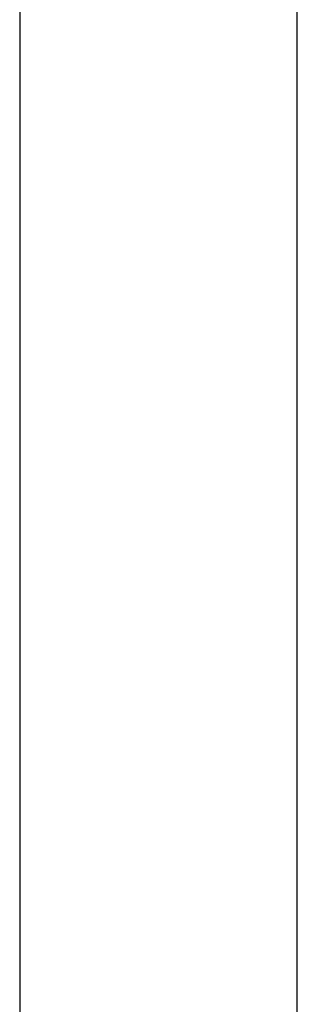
# Model space of a CAD drawing. Header units: metres. Extents: x 391.1 to 427.5, y 12.7 to 28.4.
# Tile 74 of 247: x 410.503 to 410.653, y 14.994 to 15.526. Entities that reach past the tile are written whole.
import ezdxf

# ---------------------------------------------------------------- set-up
doc = ezdxf.new("R2010")
doc.units = ezdxf.units.M
doc.layers.add('A-WALL-____-MCUT', color=7, linetype='Continuous', lineweight=25)
doc.layers.add('A-WALL-____-OTLN', color=7, linetype='Continuous', lineweight=25)

# ---------------------------------------------------------------- blocks, each defined once
blk = doc.blocks.new('Family - Evans P-1-153585-01_PCI_PS1')
at = {"layer": 'A-WALL-____-MCUT', "color": 253, "true_color": 0xaaaaaa}
for p, q in [((3.24012, 0.15), (0, 0.15)), ((0, 0), (3.24012, 0))]:
    blk.add_line(p, q, dxfattribs=at)
at = {"layer": 'A-WALL-____-OTLN', "color": 253, "true_color": 0xaaaaaa}
for p, q in [((3.24012, 0.15), (0, 0.15)), ((0, 0), (3.24012, 0))]:
    blk.add_line(p, q, dxfattribs=at)
at = {"layer": 'A-WALL-____-OTLN', "color": 253, "lineweight": 18, "true_color": 0xaaaaaa}
blk.add_line((0, 0), (3.24012, 0), dxfattribs=at)
blk = doc.blocks.new('LONDR55-XX_ZZ-ARQ-CAA-M3D-Londres55_ifc-1-01_PCI_PS1')
at = {"layer": 'A-WALL-____-OTLN', "color": 253, "lineweight": 18, "true_color": 0xaaaaaa, "rotation": 90}
blk.add_blockref('Family - Evans P-1-153585-01_PCI_PS1', (410.65325, 14.18061), dxfattribs=at)

msp = doc.modelspace()

# ---------------------------------------------------------------- block references
at = {"lineweight": 5}
msp.add_blockref('LONDR55-XX_ZZ-ARQ-CAA-M3D-Londres55_ifc-1-01_PCI_PS1', (0, 0), dxfattribs=at)

doc.saveas('drawing.dxf')
